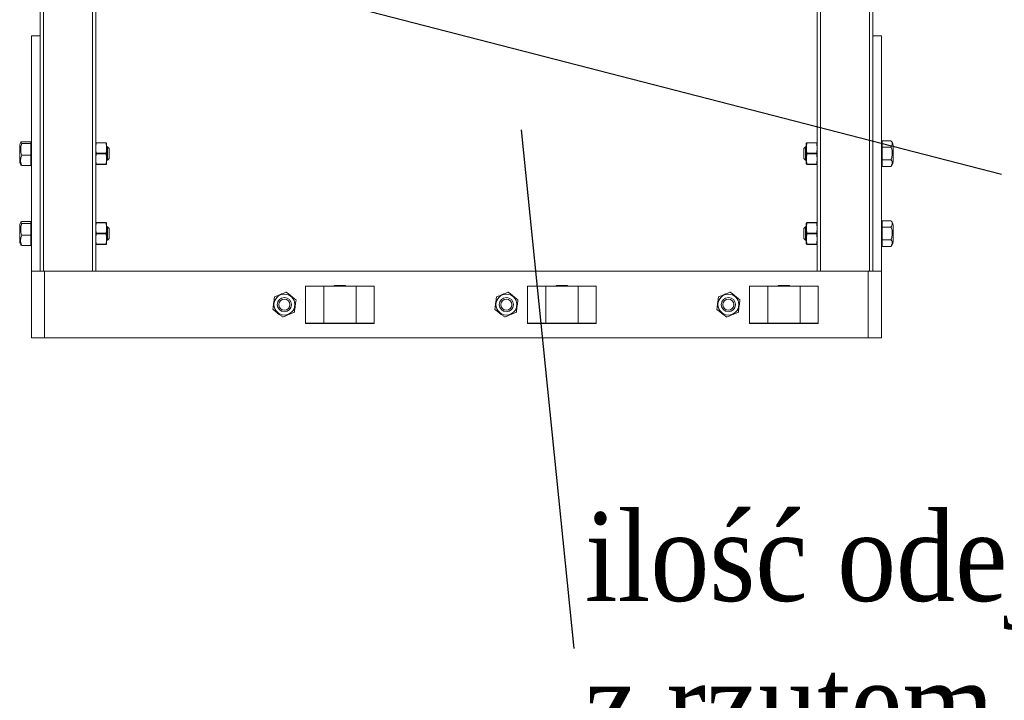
# Model space of a CAD drawing. Header units: millimetres. Extents: x -848 to 77789, y -17557 to 12238.
# Tile 8 of 79: x 70679 to 72896, y -14609 to -13077. Entities that reach past the tile are written whole.
import ezdxf
from ezdxf import colors
from ezdxf.entities.mleader import LeaderData, LeaderLine
from ezdxf.math import Vec2, Vec3

# ---------------------------------------------------------------- set-up
doc = ezdxf.new("R2010")
doc.units = ezdxf.units.MM
doc.layers.add('RR_IWK_opisy_piony', color=7, linetype='Continuous', lineweight=13)
doc.styles.add('Garamond', font='GARA.TTF')

# ---------------------------------------------------------------- blocks, each defined once
blk = doc.blocks.new('_None')

msp = doc.modelspace()

# ---------------------------------------------------------------- linework, layer by layer
at = {"color": 7, "linetype": 'Continuous', "lineweight": 0}
for p, q in [((70725, -13643.5), (70725, -12783.5)), ((70850, -13643.5), (70850, -12783.5)), ((72475, -13643.5), (72475, -12783.5)), ((72600, -13643.5), (72600, -12783.5)), ((70705, -13793.5), (70705, -13113.5)), ((70705, -13113.5), (70725, -13113.5)), ((72600, -13113.5), (72620, -13113.5)), ((72620, -13793.5), (72620, -13113.5)), ((72621.5, -13407.4), (72621.5, -13349.6)), ((72621.5, -13349.6), (72641.2, -13349.6)), ((70678.8, -13397.4), (70678.8, -13359.6)), ((70703.5, -13351.8), (70683.8, -13351.8)), ((70703.5, -13355.6), (70683.8, -13355.6)), ((70703.5, -13351.8), (70703.5, -13405.2)), ((70705, -13358.5), (70703.5, -13358.5)), ((70850.3, -13354), (70850, -13355)), ((70851.2, -13354), (70873.3, -13354)), ((70873.3, -13354.5), (70851.2, -13354.5)), ((70874.5, -13355), (70874.2, -13354)), ((70874.5, -13355), (70874.5, -13402)), ((70876.5, -13363.5), (70874.5, -13363.5)), ((70880, -13367), (70876.5, -13363.5)), ((70876.5, -13393.5), (70876.5, -13363.5)), ((70880, -13367), (70880, -13390)), ((72448.5, -13363.5), (72445, -13367)), ((72445, -13390), (72445, -13367)), ((72450.5, -13363.5), (72448.5, -13363.5)), ((72448.5, -13363.5), (72448.5, -13393.5)), ((72450.8, -13354), (72450.5, -13355)), ((72450.5, -13355), (72450.5, -13402)), ((72451.7, -13354), (72473.8, -13354)), ((72473.8, -13354.5), (72451.7, -13354.5)), ((72475, -13355), (72474.7, -13354)), ((72621.5, -13358.5), (72620, -13358.5)), ((72621.5, -13364.1), (72641.2, -13364.1)), ((72646.2, -13359.6), (72646.2, -13397.4)), ((70703.5, -13382.2), (70683.8, -13382.2)), ((70851.2, -13378), (70873.3, -13378)), ((70873.3, -13379), (70851.2, -13379)), ((70874.5, -13393.5), (70876.5, -13393.5)), ((70876.5, -13393.5), (70880, -13390)), ((72445, -13390), (72448.5, -13393.5)), ((72448.5, -13393.5), (72450.5, -13393.5)), ((72451.7, -13378), (72473.8, -13378)), ((72473.8, -13379), (72451.7, -13379)), ((72621.5, -13392.9), (72641.2, -13392.9)), ((70703.5, -13405.2), (70683.8, -13405.2)), ((70703.5, -13398.5), (70705, -13398.5)), ((70850, -13402), (70850.3, -13403)), ((70851.2, -13402.5), (70873.3, -13402.5)), ((70873.3, -13403), (70851.2, -13403)), ((70874.2, -13403), (70874.5, -13402)), ((72450.5, -13402), (72450.8, -13403)), ((72451.7, -13402.5), (72473.8, -13402.5)), ((72473.8, -13403), (72451.7, -13403)), ((72474.7, -13403), (72475, -13402)), ((72620, -13398.5), (72621.5, -13398.5)), ((72621.5, -13407.4), (72641.2, -13407.4)), ((70678.8, -13577.4), (70678.8, -13539.6)), ((70703.5, -13531.8), (70683.8, -13531.8)), ((70703.5, -13535.6), (70683.8, -13535.6)), ((70703.5, -13531.8), (70703.5, -13585.2)), ((70705, -13538.5), (70703.5, -13538.5)), ((70850.3, -13534), (70850, -13535)), ((70851.2, -13534), (70873.3, -13534)), ((70873.3, -13534.5), (70851.2, -13534.5)), ((70874.5, -13535), (70874.2, -13534)), ((70874.5, -13535), (70874.5, -13582)), ((70876.5, -13543.5), (70874.5, -13543.5)), ((70880, -13547), (70876.5, -13543.5)), ((70876.5, -13573.5), (70876.5, -13543.5)), ((70880, -13547), (70880, -13570)), ((72448.5, -13543.5), (72445, -13547)), ((72445, -13570), (72445, -13547)), ((72450.5, -13543.5), (72448.5, -13543.5)), ((72448.5, -13543.5), (72448.5, -13573.5)), ((72450.8, -13534), (72450.5, -13535)), ((72450.5, -13535), (72450.5, -13582)), ((72451.7, -13534), (72473.8, -13534)), ((72473.8, -13534.5), (72451.7, -13534.5)), ((72475, -13535), (72474.7, -13534)), ((72621.5, -13538.5), (72620, -13538.5)), ((72621.5, -13587.4), (72621.5, -13529.6)), ((72621.5, -13529.6), (72641.2, -13529.6)), ((72621.5, -13544.1), (72641.2, -13544.1)), ((72646.2, -13539.6), (72646.2, -13577.4)), ((70703.5, -13562.2), (70683.8, -13562.2)), ((70851.2, -13558), (70873.3, -13558)), ((70873.3, -13559), (70851.2, -13559)), ((70876.5, -13573.5), (70880, -13570)), ((72445, -13570), (72448.5, -13573.5)), ((72451.7, -13558), (72473.8, -13558)), ((72473.8, -13559), (72451.7, -13559)), ((70703.5, -13585.2), (70683.8, -13585.2)), ((70703.5, -13578.5), (70705, -13578.5)), ((70850, -13582), (70850.3, -13583)), ((70851.2, -13582.5), (70873.3, -13582.5)), ((70873.3, -13583), (70851.2, -13583)), ((70874.2, -13583), (70874.5, -13582)), ((70874.5, -13573.5), (70876.5, -13573.5)), ((72448.5, -13573.5), (72450.5, -13573.5)), ((72450.5, -13582), (72450.8, -13583)), ((72451.7, -13582.5), (72473.8, -13582.5)), ((72473.8, -13583), (72451.7, -13583)), ((72474.7, -13583), (72475, -13582)), ((72620, -13578.5), (72621.5, -13578.5)), ((72621.5, -13572.9), (72641.2, -13572.9)), ((72621.5, -13587.4), (72641.2, -13587.4)), ((70705, -13643.5), (72620, -13643.5)), ((70735, -13793.5), (70735, -13643.5)), ((72590, -13793.5), (72590, -13643.5)), ((71322.5, -13677.2), (71322.5, -13760.2)), ((71323, -13676.7), (71477, -13676.7)), ((71436.5, -13677.2), (71363.5, -13677.2)), ((71363.5, -13760.2), (71363.5, -13677.2)), ((71387.2, -13675.7), (71387.2, -13676.7)), ((71387.2, -13675.7), (71412.8, -13675.7)), ((71390.1, -13675.7), (71390.1, -13676.7)), ((71409.9, -13675.7), (71409.9, -13676.7)), ((71412.8, -13675.7), (71412.8, -13676.7)), ((71436.5, -13760.2), (71436.5, -13677.2)), ((71477.5, -13760.2), (71477.5, -13677.2)), ((71822.5, -13677.2), (71822.5, -13760.2)), ((71823, -13676.7), (71977, -13676.7)), ((71936.5, -13677.2), (71863.5, -13677.2)), ((71863.5, -13760.2), (71863.5, -13677.2)), ((71887.2, -13675.7), (71887.2, -13676.7)), ((71887.2, -13675.7), (71912.8, -13675.7)), ((71890.1, -13675.7), (71890.1, -13676.7)), ((71909.9, -13675.7), (71909.9, -13676.7)), ((71912.8, -13675.7), (71912.8, -13676.7)), ((71936.5, -13760.2), (71936.5, -13677.2)), ((71977.5, -13760.2), (71977.5, -13677.2)), ((72322.5, -13677.2), (72322.5, -13760.2)), ((72323, -13676.7), (72477, -13676.7)), ((72363.5, -13760.2), (72363.5, -13677.2)), ((72436.5, -13677.2), (72363.5, -13677.2)), ((72387.2, -13675.7), (72387.2, -13676.7)), ((72387.2, -13675.7), (72412.8, -13675.7)), ((72390.1, -13675.7), (72390.1, -13676.7)), ((72409.9, -13675.7), (72409.9, -13676.7)), ((72412.8, -13675.7), (72412.8, -13676.7)), ((72436.5, -13760.2), (72436.5, -13677.2)), ((72477.5, -13760.2), (72477.5, -13677.2)), ((71477, -13760.7), (71323, -13760.7)), ((71363.5, -13760.2), (71436.5, -13760.2)), ((71393.6, -13761.2), (71393.6, -13760.7)), ((71396.5, -13761.2), (71396.5, -13760.7)), ((71399.5, -13761.2), (71399.5, -13760.7)), ((71399.5, -13761.2), (71400.5, -13761.2)), ((71400.5, -13761.2), (71400.5, -13760.7)), ((71405.7, -13761.2), (71405.7, -13760.7)), ((71405.9, -13761.2), (71406.2, -13761.2)), ((71406.4, -13761.2), (71406.4, -13760.7)), ((71977, -13760.7), (71823, -13760.7)), ((71863.5, -13760.2), (71936.5, -13760.2)), ((71893.6, -13761.2), (71893.6, -13760.7)), ((71896.5, -13761.2), (71896.5, -13760.7)), ((71899.5, -13761.2), (71899.5, -13760.7)), ((71899.5, -13761.2), (71900.5, -13761.2)), ((71900.5, -13761.2), (71900.5, -13760.7)), ((71905.7, -13761.2), (71905.7, -13760.7)), ((71905.9, -13761.2), (71906.2, -13761.2)), ((71906.4, -13761.2), (71906.4, -13760.7)), ((72477, -13760.7), (72323, -13760.7)), ((72363.5, -13760.2), (72436.5, -13760.2)), ((72393.6, -13761.2), (72393.6, -13760.7)), ((72396.5, -13761.2), (72396.5, -13760.7)), ((72399.5, -13761.2), (72399.5, -13760.7)), ((72399.5, -13761.2), (72400.5, -13761.2)), ((72400.5, -13761.2), (72400.5, -13760.7)), ((72405.7, -13761.2), (72405.7, -13760.7)), ((72405.9, -13761.2), (72406.2, -13761.2)), ((72406.4, -13761.2), (72406.4, -13760.7)), ((72620, -13793.5), (70705, -13793.5))]:
    msp.add_line(p, q, dxfattribs=at)
at = {"color": 8, "linetype": 'Continuous', "lineweight": 0}
for p, q in [((70732.5, -13643.5), (70732.5, -12783.5)), ((70842.5, -13643.5), (70842.5, -12783.5)), ((72482.5, -13643.5), (72482.5, -12783.5)), ((72592.5, -13643.5), (72592.5, -12783.5)), ((71363.5, -13677.2), (71322.5, -13677.2)), ((71477.5, -13677.2), (71436.5, -13677.2)), ((71863.5, -13677.2), (71822.5, -13677.2)), ((71977.5, -13677.2), (71936.5, -13677.2)), ((72363.5, -13677.2), (72322.5, -13677.2)), ((72477.5, -13677.2), (72436.5, -13677.2)), ((71322.5, -13760.2), (71363.5, -13760.2)), ((71403.2, -13761.2), (71403.2, -13760.7)), ((71436.5, -13760.2), (71477.5, -13760.2)), ((71822.5, -13760.2), (71863.5, -13760.2)), ((71903.2, -13761.2), (71903.2, -13760.7)), ((71936.5, -13760.2), (71977.5, -13760.2)), ((72322.5, -13760.2), (72363.5, -13760.2)), ((72403.2, -13761.2), (72403.2, -13760.7)), ((72436.5, -13760.2), (72477.5, -13760.2))]:
    msp.add_line(p, q, dxfattribs=at)
at = {"color": 7, "linetype": 'Continuous', "lineweight": 0}
for centre, radius in [((71275, -13718.5), 23.5), ((71275, -13718.5), 16), ((71775, -13718.5), 23.5), ((71775, -13718.5), 16), ((72275, -13718.5), 23.5), ((72275, -13718.5), 16), ((71275, -13718.5), 12.5), ((71775, -13718.5), 12.5), ((72275, -13718.5), 12.5)]:
    msp.add_circle(centre, radius, dxfattribs=at)
for centre, radius, start, end in [((72625.9, -13363.5), 20.7, 10.8829, 42.2715), ((70699.1, -13363.5), 20.7, 150.0261, 169.1171), ((70699.1, -13393.4), 20.7, 190.8829, 209.9852), ((72625.9, -13393.4), 20.7, 317.8035, 349.1171), ((70699.1, -13543.5), 20.7, 150.0261, 169.1171), ((72625.9, -13543.5), 20.7, 10.8829, 42.2715), ((70699.1, -13573.5), 20.7, 190.8829, 209.9852), ((72625.9, -13573.5), 20.7, 317.8035, 349.1171), ((71323, -13677.2), 0.5, 90, 180), ((71477, -13677.2), 0.5, 0, 90), ((71823, -13677.2), 0.5, 90, 180), ((71977, -13677.2), 0.5, 0, 90), ((72323, -13677.2), 0.5, 90, 180), ((72477, -13677.2), 0.5, 0, 90), ((71323, -13760.2), 0.5, 180, 270), ((71477, -13760.2), 0.5, 270, 0), ((71823, -13760.2), 0.5, 180, 270), ((71977, -13760.2), 0.5, 270, 0), ((72323, -13760.2), 0.5, 180, 270), ((72477, -13760.2), 0.5, 270, 0)]:
    msp.add_arc(centre, radius, start, end, dxfattribs=at)
for points, knots in [([(72641.2, -13364.1), (72642.3, -13362.4), (72644.7, -13358.5), (72644.1, -13353.4), (72641.8, -13350.4), (72641.2, -13349.6)], [0, 0, 0, 0, 0.34751, 0.838034, 1, 1, 1, 1]), ([(70683.8, -13351.8), (70682.7, -13352.2), (70680.3, -13353.3), (70680.9, -13354.6), (70683.2, -13355.4), (70683.8, -13355.6)], [0, 0, 0, 0, 0.34751, 0.838034, 1, 1, 1, 1]), ([(70683.8, -13355.6), (70683.1, -13357.2), (70681.4, -13361.5), (70680.6, -13370.2), (70681.6, -13377.7), (70683.6, -13381.9), (70683.8, -13382.2)], [0, 0, 0, 0, 0.188202, 0.500858, 0.959634, 1, 1, 1, 1]), ([(70851.2, -13354.5), (70850.7, -13358.4), (70849.8, -13366.2), (70850.7, -13374), (70851.2, -13378)], [0, 0, 0, 0, 0.4955279, 1, 1, 1, 1]), ([(70851.2, -13354.5), (70851.2, -13354.4), (70851.2, -13354.2), (70851.2, -13354), (70851.2, -13354), (70851.2, -13354), (70851.2, -13354)], [0, 0, 0, 0, 0.3124827, 0.6262027, 0.9373801, 1, 1, 1, 1]), ([(70873.3, -13354), (70873.3, -13354), (70873.3, -13354), (70873.3, -13354.2), (70873.3, -13354.4), (70873.3, -13354.5), (70873.3, -13354.5)], [0, 0, 0, 0, 0.312628, 0.626346, 0.937524, 1, 1, 1, 1]), ([(70873.3, -13378), (70873.8, -13374.1), (70874.7, -13366.3), (70873.8, -13358.4), (70873.3, -13354.5)], [0, 0, 0, 0, 0.495528, 1, 1, 1, 1]), ([(72451.7, -13354.5), (72451.2, -13358.4), (72450.3, -13366.2), (72451.2, -13374), (72451.7, -13378)], [0, 0, 0, 0, 0.4955279, 1, 1, 1, 1]), ([(72451.7, -13354.5), (72451.7, -13354.4), (72451.7, -13354.2), (72451.7, -13354), (72451.7, -13354), (72451.7, -13354), (72451.7, -13354)], [0, 0, 0, 0, 0.312483, 0.626203, 0.93738, 1, 1, 1, 1]), ([(72473.8, -13354), (72473.8, -13354), (72473.8, -13354), (72473.8, -13354.2), (72473.8, -13354.4), (72473.8, -13354.5), (72473.8, -13354.5)], [0, 0, 0, 0, 0.312628, 0.626346, 0.937524, 1, 1, 1, 1]), ([(72473.8, -13378), (72474.3, -13374.1), (72475.2, -13366.3), (72474.3, -13358.4), (72473.8, -13354.5)], [0, 0, 0, 0, 0.495528, 1, 1, 1, 1]), ([(72641.2, -13392.9), (72641.9, -13391.2), (72643.6, -13386.6), (72644.4, -13377.1), (72643.4, -13368.9), (72641.4, -13364.4), (72641.2, -13364.1)], [0, 0, 0, 0, 0.188202, 0.500858, 0.959634, 1, 1, 1, 1]), ([(70683.8, -13382.2), (70682.7, -13384.8), (70680.3, -13391.1), (70680.9, -13399.2), (70683.2, -13404), (70683.8, -13405.2)], [0, 0, 0, 0, 0.34751, 0.838034, 1, 1, 1, 1]), ([(70851.2, -13379), (70850.7, -13382.9), (70849.8, -13390.7), (70850.7, -13398.5), (70851.2, -13402.5)], [0, 0, 0, 0, 0.495528, 1, 1, 1, 1]), ([(70851.2, -13379), (70851.2, -13378.9), (70851.2, -13378.7), (70851.2, -13378.4), (70851.2, -13378.1), (70851.2, -13378), (70851.2, -13378)], [0, 0, 0, 0, 0.312482, 0.626202, 0.937379, 1, 1, 1, 1]), ([(70873.3, -13378), (70873.3, -13378.1), (70873.3, -13378.3), (70873.3, -13378.6), (70873.3, -13378.9), (70873.3, -13379), (70873.3, -13379)], [0, 0, 0, 0, 0.312482, 0.626202, 0.9373793, 1, 1, 1, 1]), ([(70873.3, -13402.5), (70873.8, -13398.6), (70874.7, -13390.8), (70873.8, -13382.9), (70873.3, -13379)], [0, 0, 0, 0, 0.4955279, 1, 1, 1, 1]), ([(72451.7, -13379), (72451.2, -13382.9), (72450.3, -13390.7), (72451.2, -13398.5), (72451.7, -13402.5)], [0, 0, 0, 0, 0.495528, 1, 1, 1, 1]), ([(72451.7, -13379), (72451.7, -13378.9), (72451.7, -13378.7), (72451.7, -13378.4), (72451.7, -13378.1), (72451.7, -13378), (72451.7, -13378)], [0, 0, 0, 0, 0.312482, 0.626202, 0.937379, 1, 1, 1, 1]), ([(72473.8, -13378), (72473.8, -13378.1), (72473.8, -13378.3), (72473.8, -13378.6), (72473.8, -13378.9), (72473.8, -13379), (72473.8, -13379)], [0, 0, 0, 0, 0.312482, 0.626202, 0.937379, 1, 1, 1, 1]), ([(72473.8, -13402.5), (72474.3, -13398.6), (72475.2, -13390.8), (72474.3, -13382.9), (72473.8, -13379)], [0, 0, 0, 0, 0.4955279, 1, 1, 1, 1]), ([(72641.2, -13407.4), (72642.3, -13405.7), (72644.7, -13401.8), (72644.1, -13396.7), (72641.8, -13393.7), (72641.2, -13392.9)], [0, 0, 0, 0, 0.34751, 0.838034, 1, 1, 1, 1]), ([(70683.8, -13405.2), (70682.4, -13404.7), (70680.9, -13404.2), (70681.3, -13403.8), (70681.3, -13403.7)], [0, 0, 0, 0, 0.89112, 1, 1, 1, 1]), ([(70851.2, -13403), (70851.2, -13403), (70851.2, -13403), (70851.2, -13402.8), (70851.2, -13402.6), (70851.2, -13402.5), (70851.2, -13402.5)], [0, 0, 0, 0, 0.3126278, 0.626346, 0.9375236, 1, 1, 1, 1]), ([(70873.3, -13402.5), (70873.3, -13402.6), (70873.3, -13402.8), (70873.3, -13402.9), (70873.3, -13403), (70873.3, -13403), (70873.3, -13403)], [0, 0, 0, 0, 0.312483, 0.626203, 0.93738, 1, 1, 1, 1]), ([(72451.7, -13403), (72451.7, -13403), (72451.7, -13403), (72451.7, -13402.8), (72451.7, -13402.6), (72451.7, -13402.5), (72451.7, -13402.5)], [0, 0, 0, 0, 0.3126278, 0.626346, 0.9375236, 1, 1, 1, 1]), ([(72473.8, -13402.5), (72473.8, -13402.6), (72473.8, -13402.8), (72473.8, -13402.9), (72473.8, -13403), (72473.8, -13403), (72473.8, -13403)], [0, 0, 0, 0, 0.312483, 0.626203, 0.93738, 1, 1, 1, 1]), ([(70683.8, -13531.8), (70682.7, -13532.2), (70680.3, -13533.3), (70680.9, -13534.6), (70683.2, -13535.4), (70683.8, -13535.6)], [0, 0, 0, 0, 0.34751, 0.838034, 1, 1, 1, 1]), ([(70683.8, -13535.6), (70683.1, -13537.2), (70681.4, -13541.5), (70680.6, -13550.2), (70681.6, -13557.7), (70683.6, -13561.9), (70683.8, -13562.2)], [0, 0, 0, 0, 0.188202, 0.500858, 0.959634, 1, 1, 1, 1]), ([(70851.2, -13534.5), (70850.7, -13538.4), (70849.8, -13546.2), (70850.7, -13554), (70851.2, -13558)], [0, 0, 0, 0, 0.4955279, 1, 1, 1, 1]), ([(70851.2, -13534.5), (70851.2, -13534.4), (70851.2, -13534.2), (70851.2, -13534), (70851.2, -13534), (70851.2, -13534), (70851.2, -13534)], [0, 0, 0, 0, 0.3124827, 0.6262027, 0.9373801, 1, 1, 1, 1]), ([(70873.3, -13534), (70873.3, -13534), (70873.3, -13534), (70873.3, -13534.2), (70873.3, -13534.4), (70873.3, -13534.5), (70873.3, -13534.5)], [0, 0, 0, 0, 0.312628, 0.626346, 0.937524, 1, 1, 1, 1]), ([(70873.3, -13558), (70873.8, -13554.1), (70874.7, -13546.3), (70873.8, -13538.4), (70873.3, -13534.5)], [0, 0, 0, 0, 0.495528, 1, 1, 1, 1]), ([(72451.7, -13534.5), (72451.2, -13538.4), (72450.3, -13546.2), (72451.2, -13554), (72451.7, -13558)], [0, 0, 0, 0, 0.4955279, 1, 1, 1, 1]), ([(72451.7, -13534.5), (72451.7, -13534.4), (72451.7, -13534.2), (72451.7, -13534), (72451.7, -13534), (72451.7, -13534), (72451.7, -13534)], [0, 0, 0, 0, 0.312483, 0.626203, 0.93738, 1, 1, 1, 1]), ([(72473.8, -13534), (72473.8, -13534), (72473.8, -13534), (72473.8, -13534.2), (72473.8, -13534.4), (72473.8, -13534.5), (72473.8, -13534.5)], [0, 0, 0, 0, 0.312628, 0.626346, 0.937524, 1, 1, 1, 1]), ([(72473.8, -13558), (72474.3, -13554.1), (72475.2, -13546.3), (72474.3, -13538.4), (72473.8, -13534.5)], [0, 0, 0, 0, 0.495528, 1, 1, 1, 1]), ([(72641.2, -13544.1), (72642.3, -13542.4), (72644.7, -13538.5), (72644.1, -13533.4), (72641.8, -13530.4), (72641.2, -13529.6)], [0, 0, 0, 0, 0.34751, 0.838034, 1, 1, 1, 1]), ([(72641.2, -13572.9), (72641.9, -13571.2), (72643.6, -13566.6), (72644.4, -13557.1), (72643.4, -13548.9), (72641.4, -13544.4), (72641.2, -13544.1)], [0, 0, 0, 0, 0.188202, 0.500858, 0.959634, 1, 1, 1, 1]), ([(70683.8, -13562.2), (70682.7, -13564.8), (70680.3, -13571.1), (70680.9, -13579.2), (70683.2, -13584), (70683.8, -13585.2)], [0, 0, 0, 0, 0.34751, 0.838034, 1, 1, 1, 1]), ([(70851.2, -13559), (70850.7, -13562.9), (70849.8, -13570.7), (70850.7, -13578.5), (70851.2, -13582.5)], [0, 0, 0, 0, 0.495528, 1, 1, 1, 1]), ([(70851.2, -13559), (70851.2, -13558.9), (70851.2, -13558.7), (70851.2, -13558.4), (70851.2, -13558.1), (70851.2, -13558), (70851.2, -13558)], [0, 0, 0, 0, 0.312482, 0.626202, 0.937379, 1, 1, 1, 1]), ([(70873.3, -13558), (70873.3, -13558.1), (70873.3, -13558.3), (70873.3, -13558.6), (70873.3, -13558.9), (70873.3, -13559), (70873.3, -13559)], [0, 0, 0, 0, 0.312482, 0.626202, 0.9373793, 1, 1, 1, 1]), ([(70873.3, -13582.5), (70873.8, -13578.6), (70874.7, -13570.8), (70873.8, -13562.9), (70873.3, -13559)], [0, 0, 0, 0, 0.4955279, 1, 1, 1, 1]), ([(72451.7, -13559), (72451.2, -13562.9), (72450.3, -13570.7), (72451.2, -13578.5), (72451.7, -13582.5)], [0, 0, 0, 0, 0.495528, 1, 1, 1, 1]), ([(72451.7, -13559), (72451.7, -13558.9), (72451.7, -13558.7), (72451.7, -13558.4), (72451.7, -13558.1), (72451.7, -13558), (72451.7, -13558)], [0, 0, 0, 0, 0.312482, 0.626202, 0.937379, 1, 1, 1, 1]), ([(72473.8, -13558), (72473.8, -13558.1), (72473.8, -13558.3), (72473.8, -13558.6), (72473.8, -13558.9), (72473.8, -13559), (72473.8, -13559)], [0, 0, 0, 0, 0.312482, 0.626202, 0.937379, 1, 1, 1, 1]), ([(72473.8, -13582.5), (72474.3, -13578.6), (72475.2, -13570.8), (72474.3, -13562.9), (72473.8, -13559)], [0, 0, 0, 0, 0.4955279, 1, 1, 1, 1]), ([(70683.8, -13585.2), (70682.4, -13584.7), (70680.9, -13584.3), (70681.3, -13583.8), (70681.3, -13583.7)], [0, 0, 0, 0, 0.89112, 1, 1, 1, 1]), ([(70851.2, -13583), (70851.2, -13583), (70851.2, -13583), (70851.2, -13582.8), (70851.2, -13582.6), (70851.2, -13582.5), (70851.2, -13582.5)], [0, 0, 0, 0, 0.3126278, 0.626346, 0.9375236, 1, 1, 1, 1]), ([(70873.3, -13582.5), (70873.3, -13582.6), (70873.3, -13582.8), (70873.3, -13582.9), (70873.3, -13583), (70873.3, -13583), (70873.3, -13583)], [0, 0, 0, 0, 0.312483, 0.626203, 0.93738, 1, 1, 1, 1]), ([(72451.7, -13583), (72451.7, -13583), (72451.7, -13583), (72451.7, -13582.8), (72451.7, -13582.6), (72451.7, -13582.5), (72451.7, -13582.5)], [0, 0, 0, 0, 0.3126278, 0.626346, 0.9375236, 1, 1, 1, 1]), ([(72473.8, -13582.5), (72473.8, -13582.6), (72473.8, -13582.8), (72473.8, -13582.9), (72473.8, -13583), (72473.8, -13583), (72473.8, -13583)], [0, 0, 0, 0, 0.312483, 0.626203, 0.93738, 1, 1, 1, 1]), ([(72641.2, -13587.4), (72642.3, -13585.7), (72644.7, -13581.8), (72644.1, -13576.7), (72641.8, -13573.7), (72641.2, -13572.9)], [0, 0, 0, 0, 0.34751, 0.838034, 1, 1, 1, 1]), ([(71363.5, -13677.2), (71363.5, -13677.2), (71363.5, -13677.1), (71363.5, -13676.9), (71363.6, -13676.8), (71363.6, -13676.8), (71363.6, -13676.7), (71363.6, -13676.7), (71363.6, -13676.7)], [0, 0, 0, 0, 0.20667, 0.413245, 0.622528, 0.837768, 0.981681, 1, 1, 1, 1]), ([(71436.5, -13677.2), (71436.5, -13677.2), (71436.5, -13677.1), (71436.5, -13676.9), (71436.4, -13676.8), (71436.4, -13676.8), (71436.4, -13676.7), (71436.4, -13676.7), (71436.4, -13676.7)], [0, 0, 0, 0, 0.20667, 0.413245, 0.622528, 0.837768, 0.981681, 1, 1, 1, 1]), ([(71863.5, -13677.2), (71863.5, -13677.2), (71863.5, -13677.1), (71863.5, -13676.9), (71863.6, -13676.8), (71863.6, -13676.8), (71863.6, -13676.7), (71863.6, -13676.7), (71863.6, -13676.7)], [0, 0, 0, 0, 0.20667, 0.413245, 0.622528, 0.837768, 0.981681, 1, 1, 1, 1]), ([(71936.5, -13677.2), (71936.5, -13677.2), (71936.5, -13677.1), (71936.5, -13676.9), (71936.4, -13676.8), (71936.4, -13676.8), (71936.4, -13676.7), (71936.4, -13676.7), (71936.4, -13676.7)], [0, 0, 0, 0, 0.20667, 0.413245, 0.622528, 0.837768, 0.981681, 1, 1, 1, 1]), ([(72363.5, -13677.2), (72363.5, -13677.2), (72363.5, -13677.1), (72363.5, -13676.9), (72363.6, -13676.8), (72363.6, -13676.8), (72363.6, -13676.7), (72363.6, -13676.7), (72363.6, -13676.7)], [0, 0, 0, 0, 0.20667, 0.413245, 0.622528, 0.837768, 0.981681, 1, 1, 1, 1]), ([(72436.5, -13677.2), (72436.5, -13677.2), (72436.5, -13677.1), (72436.5, -13676.9), (72436.4, -13676.8), (72436.4, -13676.8), (72436.4, -13676.7), (72436.4, -13676.7), (72436.4, -13676.7)], [0, 0, 0, 0, 0.20667, 0.413245, 0.622528, 0.837768, 0.981681, 1, 1, 1, 1]), ([(71248.9, -13728.7), (71249.5, -13724.3), (71250.7, -13715.3), (71251.9, -13706.3), (71252.5, -13701.8)], [0, 0, 0, 0, 0.4955279, 1, 1, 1, 1]), ([(71253.1, -13701), (71253, -13701.1), (71252.8, -13701.2), (71252.6, -13701.4), (71252.5, -13701.7), (71252.5, -13701.8), (71252.5, -13701.8)], [0, 0, 0, 0, 0.312482, 0.626202, 0.937379, 1, 1, 1, 1]), ([(71253.1, -13701), (71257.3, -13699.3), (71265.6, -13695.9), (71274, -13692.4), (71278.2, -13690.7)], [0, 0, 0, 0, 0.495528, 1, 1, 1, 1]), ([(71279.2, -13690.8), (71279.1, -13690.7), (71278.9, -13690.6), (71278.6, -13690.6), (71278.3, -13690.6), (71278.2, -13690.7), (71278.2, -13690.7)], [0, 0, 0, 0, 0.312628, 0.626346, 0.937524, 1, 1, 1, 1]), ([(71279.2, -13690.8), (71285.5, -13695.6), (71292.7, -13701.2), (71299.8, -13706.7), (71300.7, -13707.3)], [0, 0, 0, 0, 0.873557, 1, 1, 1, 1]), ([(71748.9, -13728.7), (71749.5, -13724.3), (71750.7, -13715.3), (71751.9, -13706.3), (71752.5, -13701.8)], [0, 0, 0, 0, 0.4955279, 1, 1, 1, 1]), ([(71753.1, -13701), (71753, -13701.1), (71752.8, -13701.2), (71752.6, -13701.4), (71752.5, -13701.7), (71752.5, -13701.8), (71752.5, -13701.8)], [0, 0, 0, 0, 0.312482, 0.626202, 0.937379, 1, 1, 1, 1]), ([(71753.1, -13701), (71757.3, -13699.3), (71765.6, -13695.9), (71774, -13692.4), (71778.2, -13690.7)], [0, 0, 0, 0, 0.495528, 1, 1, 1, 1]), ([(71779.2, -13690.8), (71779.1, -13690.7), (71778.9, -13690.6), (71778.6, -13690.6), (71778.3, -13690.6), (71778.2, -13690.7), (71778.2, -13690.7)], [0, 0, 0, 0, 0.312628, 0.626346, 0.937524, 1, 1, 1, 1]), ([(71779.2, -13690.8), (71785.5, -13695.6), (71792.7, -13701.2), (71799.8, -13706.7), (71800.7, -13707.3)], [0, 0, 0, 0, 0.873557, 1, 1, 1, 1]), ([(72248.9, -13728.7), (72249.5, -13724.3), (72250.7, -13715.3), (72251.9, -13706.3), (72252.5, -13701.8)], [0, 0, 0, 0, 0.4955279, 1, 1, 1, 1]), ([(72253.1, -13701), (72253, -13701.1), (72252.8, -13701.2), (72252.6, -13701.4), (72252.5, -13701.7), (72252.5, -13701.8), (72252.5, -13701.8)], [0, 0, 0, 0, 0.312482, 0.626202, 0.937379, 1, 1, 1, 1]), ([(72253.1, -13701), (72257.3, -13699.3), (72265.6, -13695.9), (72274, -13692.4), (72278.2, -13690.7)], [0, 0, 0, 0, 0.495528, 1, 1, 1, 1]), ([(72279.2, -13690.8), (72279.1, -13690.7), (72278.9, -13690.6), (72278.6, -13690.6), (72278.3, -13690.6), (72278.2, -13690.7), (72278.2, -13690.7)], [0, 0, 0, 0, 0.312628, 0.626346, 0.937524, 1, 1, 1, 1]), ([(72279.2, -13690.8), (72285.5, -13695.6), (72292.7, -13701.2), (72299.8, -13706.7), (72300.7, -13707.3)], [0, 0, 0, 0, 0.873557, 1, 1, 1, 1]), ([(71301.1, -13708.3), (71300.5, -13712.7), (71299.3, -13721.7), (71298.1, -13730.6), (71297.5, -13735.2)], [0, 0, 0, 0, 0.495528, 1, 1, 1, 1]), ([(71301.1, -13708.3), (71301.1, -13708.2), (71301.1, -13707.9), (71301, -13707.6), (71300.8, -13707.4), (71300.7, -13707.4), (71300.7, -13707.3)], [0, 0, 0, 0, 0.3124827, 0.6262027, 0.9373801, 1, 1, 1, 1]), ([(71801.1, -13708.3), (71800.5, -13712.7), (71799.3, -13721.7), (71798.1, -13730.6), (71797.5, -13735.2)], [0, 0, 0, 0, 0.495528, 1, 1, 1, 1]), ([(71801.1, -13708.3), (71801.1, -13708.2), (71801.1, -13707.9), (71801, -13707.6), (71800.8, -13707.4), (71800.7, -13707.4), (71800.7, -13707.3)], [0, 0, 0, 0, 0.312483, 0.626203, 0.93738, 1, 1, 1, 1]), ([(72301.1, -13708.3), (72300.5, -13712.7), (72299.3, -13721.7), (72298.1, -13730.6), (72297.5, -13735.2)], [0, 0, 0, 0, 0.495528, 1, 1, 1, 1]), ([(72301.1, -13708.3), (72301.1, -13708.2), (72301.1, -13707.9), (72301, -13707.6), (72300.8, -13707.4), (72300.7, -13707.4), (72300.7, -13707.3)], [0, 0, 0, 0, 0.312483, 0.626203, 0.93738, 1, 1, 1, 1]), ([(71248.9, -13728.7), (71248.9, -13728.8), (71248.9, -13729), (71249, -13729.3), (71249.2, -13729.5), (71249.3, -13729.6), (71249.3, -13729.6)], [0, 0, 0, 0, 0.312483, 0.626203, 0.93738, 1, 1, 1, 1]), ([(71270.8, -13746.2), (71269.9, -13745.5), (71262.8, -13740), (71255.6, -13734.5), (71249.3, -13729.6)], [0, 0, 0, 0, 0.126443, 1, 1, 1, 1]), ([(71270.8, -13746.2), (71270.9, -13746.2), (71271.1, -13746.4), (71271.4, -13746.4), (71271.7, -13746.4), (71271.8, -13746.3), (71271.8, -13746.3)], [0, 0, 0, 0, 0.3126278, 0.626346, 0.9375236, 1, 1, 1, 1]), ([(71296.9, -13736), (71292.7, -13737.7), (71284.4, -13741.1), (71276, -13744.6), (71271.8, -13746.3)], [0, 0, 0, 0, 0.495528, 1, 1, 1, 1]), ([(71296.9, -13736), (71297, -13735.9), (71297.2, -13735.8), (71297.4, -13735.5), (71297.5, -13735.3), (71297.5, -13735.2), (71297.5, -13735.2)], [0, 0, 0, 0, 0.312482, 0.626202, 0.9373793, 1, 1, 1, 1]), ([(71748.9, -13728.7), (71748.9, -13728.8), (71748.9, -13729), (71749, -13729.3), (71749.2, -13729.5), (71749.3, -13729.6), (71749.3, -13729.6)], [0, 0, 0, 0, 0.3124827, 0.6262027, 0.9373801, 1, 1, 1, 1]), ([(71770.8, -13746.2), (71769.9, -13745.5), (71762.8, -13740), (71755.6, -13734.5), (71749.3, -13729.6)], [0, 0, 0, 0, 0.126443, 1, 1, 1, 1]), ([(71770.8, -13746.2), (71770.9, -13746.2), (71771.1, -13746.4), (71771.4, -13746.4), (71771.7, -13746.4), (71771.8, -13746.3), (71771.8, -13746.3)], [0, 0, 0, 0, 0.312628, 0.626346, 0.937524, 1, 1, 1, 1]), ([(71796.9, -13736), (71792.7, -13737.7), (71784.4, -13741.1), (71776, -13744.6), (71771.8, -13746.3)], [0, 0, 0, 0, 0.495528, 1, 1, 1, 1]), ([(71796.9, -13736), (71797, -13735.9), (71797.2, -13735.8), (71797.4, -13735.5), (71797.5, -13735.3), (71797.5, -13735.2), (71797.5, -13735.2)], [0, 0, 0, 0, 0.312482, 0.626202, 0.937379, 1, 1, 1, 1]), ([(72248.9, -13728.7), (72248.9, -13728.8), (72248.9, -13729), (72249, -13729.3), (72249.2, -13729.5), (72249.3, -13729.6), (72249.3, -13729.6)], [0, 0, 0, 0, 0.3124827, 0.6262027, 0.9373801, 1, 1, 1, 1]), ([(72270.8, -13746.2), (72269.9, -13745.5), (72262.8, -13740), (72255.6, -13734.5), (72249.3, -13729.6)], [0, 0, 0, 0, 0.126443, 1, 1, 1, 1]), ([(72270.8, -13746.2), (72270.9, -13746.2), (72271.1, -13746.4), (72271.4, -13746.4), (72271.7, -13746.4), (72271.8, -13746.3), (72271.8, -13746.3)], [0, 0, 0, 0, 0.312628, 0.626346, 0.937524, 1, 1, 1, 1]), ([(72296.9, -13736), (72292.7, -13737.7), (72284.4, -13741.1), (72276, -13744.6), (72271.8, -13746.3)], [0, 0, 0, 0, 0.495528, 1, 1, 1, 1]), ([(72296.9, -13736), (72297, -13735.9), (72297.2, -13735.8), (72297.4, -13735.5), (72297.5, -13735.3), (72297.5, -13735.2), (72297.5, -13735.2)], [0, 0, 0, 0, 0.312482, 0.626202, 0.937379, 1, 1, 1, 1]), ([(71363.6, -13760.7), (71363.6, -13760.7), (71363.6, -13760.7), (71363.6, -13760.7), (71363.6, -13760.7), (71363.5, -13760.5), (71363.5, -13760.4), (71363.5, -13760.3), (71363.5, -13760.2)], [0, 0, 0, 0, 0.018319, 0.162232, 0.377472, 0.586755, 0.79333, 1, 1, 1, 1]), ([(71405.7, -13761.2), (71405.9, -13761.2), (71406.3, -13761.2), (71406.4, -13761.2), (71406.4, -13761.2)], [0, 0, 0, 0, 0.559393, 1, 1, 1, 1]), ([(71436.4, -13760.7), (71436.4, -13760.7), (71436.4, -13760.7), (71436.4, -13760.7), (71436.4, -13760.7), (71436.5, -13760.5), (71436.5, -13760.4), (71436.5, -13760.3), (71436.5, -13760.2)], [0, 0, 0, 0, 0.018319, 0.162232, 0.377472, 0.586755, 0.79333, 1, 1, 1, 1]), ([(71863.6, -13760.7), (71863.6, -13760.7), (71863.6, -13760.7), (71863.6, -13760.7), (71863.6, -13760.7), (71863.5, -13760.5), (71863.5, -13760.4), (71863.5, -13760.3), (71863.5, -13760.2)], [0, 0, 0, 0, 0.018319, 0.162232, 0.377472, 0.586755, 0.79333, 1, 1, 1, 1]), ([(71905.7, -13761.2), (71905.9, -13761.2), (71906.3, -13761.2), (71906.4, -13761.2), (71906.4, -13761.2)], [0, 0, 0, 0, 0.559393, 1, 1, 1, 1]), ([(71936.4, -13760.7), (71936.4, -13760.7), (71936.4, -13760.7), (71936.4, -13760.7), (71936.4, -13760.7), (71936.5, -13760.5), (71936.5, -13760.4), (71936.5, -13760.3), (71936.5, -13760.2)], [0, 0, 0, 0, 0.018319, 0.162232, 0.377472, 0.586755, 0.79333, 1, 1, 1, 1]), ([(72363.6, -13760.7), (72363.6, -13760.7), (72363.6, -13760.7), (72363.6, -13760.7), (72363.6, -13760.7), (72363.5, -13760.5), (72363.5, -13760.4), (72363.5, -13760.3), (72363.5, -13760.2)], [0, 0, 0, 0, 0.018319, 0.162232, 0.377472, 0.586755, 0.79333, 1, 1, 1, 1]), ([(72405.7, -13761.2), (72405.9, -13761.2), (72406.3, -13761.2), (72406.4, -13761.2), (72406.4, -13761.2)], [0, 0, 0, 0, 0.559393, 1, 1, 1, 1]), ([(72436.4, -13760.7), (72436.4, -13760.7), (72436.4, -13760.7), (72436.4, -13760.7), (72436.4, -13760.7), (72436.5, -13760.5), (72436.5, -13760.4), (72436.5, -13760.3), (72436.5, -13760.2)], [0, 0, 0, 0, 0.018319, 0.162232, 0.377472, 0.586755, 0.79333, 1, 1, 1, 1])]:
    msp.add_open_spline(points, degree=3, knots=knots, dxfattribs=at)

# ---------------------------------------------------------------- next in the draw order: leaders
at = {"layer": 'RR_IWK_opisy_piony'}
ml = msp.add_multileader_mtext('Standard', dxfattribs=at)
ml.set_content('Zestawy ciepłomierzowe\\P- zawór kulowy DN15/DN20\\P- filtr siatkowy DN15/DN20\\P- ciepłomierz {\\A1;q{\\H0.7x;nom}=0,6 m{\\H0.7x;\\S3^ ;}/h DN15}\\P- zawór kulowy DN15/DN20\\P', color=256, style='Garamond')
ml.set_leader_properties()
ml.set_arrow_properties(name='NONE')
ml.build(insert=Vec2(0, 0))
ml.multileader.update_dxf_attribs({"text_left_attachment_type": 2, "text_right_attachment_type": 2, "dogleg_length": 0, "arrow_head_size": 0.18})
ctx = ml.context
ctx.base_point, ctx.char_height, ctx.arrow_head_size, ctx.landing_gap_size, ctx.plane_origin = Vec3(72890.1, -11459.8), 200, 0.18, 25, Vec3(97310, 87237.6)
ctx.left_attachment, ctx.right_attachment = 2, 2
notes = []
notes.append((ctx, [(1, (1, 1, 0), (72890.1, -11460), (1, 0), 0, [(0, [(72366.1, -12346), (71897.5, -12290.7), (71464.8, -12192.4)], 0, [])])]))
ctx.mtext.insert = Vec3(72915.1, -10630.6)
ctx.mtext.has_bg_fill, ctx.mtext.bg_color, ctx.mtext.bg_scale_factor, ctx.mtext.bg_transparency, ctx.mtext.use_window_bg_color = 1, -1027028792, 1, 0, 1
for ctx, leaders in notes:
    for number, flags, end, landing, length, lines in leaders:
        leader = LeaderData()
        leader.index, (leader.has_last_leader_line, leader.has_dogleg_vector, leader.attachment_direction) = number, flags
        leader.last_leader_point, leader.dogleg_vector, leader.dogleg_length = Vec3(end), Vec3(landing), length
        for number, points, colour, breaks in lines:
            line = LeaderLine()
            line.index, line.vertices, line.color, line.breaks = number, Vec3.list(points), colors.encode_raw_color(colour), breaks
            leader.lines.append(line)
        ctx.leaders.append(leader)

# ---------------------------------------------------------------- next in the draw order: leaders
ml = msp.add_multileader_mtext('Standard', dxfattribs=at)
ml.set_content('ilość odejść zgodnie\\Pz rzutem instalacji\\P', color=256, style='Garamond')
ml.set_leader_properties()
ml.set_arrow_properties(name='NONE')
ml.build(insert=Vec2(0, 0))
ml.multileader.update_dxf_attribs({"text_left_attachment_type": 2, "text_right_attachment_type": 2, "dogleg_length": 0, "arrow_head_size": 0.18})
ctx = ml.context
ctx.base_point, ctx.char_height, ctx.arrow_head_size, ctx.landing_gap_size, ctx.plane_origin = Vec3(71926.6, -14492.8), 200, 0.18, 25, Vec3(92327.2, 86652.7)
ctx.left_attachment, ctx.right_attachment = 2, 2
notes = []
notes.append((ctx, [(0, (1, 1, 0), (71926.6, -14492.8), (1, 0), 0, [(0, [(71808.6, -13325.3)], 0, [])])]))
ctx.mtext.insert = Vec3(71951.6, -14185.6)
ctx.mtext.has_bg_fill, ctx.mtext.bg_color, ctx.mtext.bg_scale_factor, ctx.mtext.bg_transparency, ctx.mtext.use_window_bg_color = 1, -1027028792, 1, 0, 1
for ctx, leaders in notes:
    for number, flags, end, landing, length, lines in leaders:
        leader = LeaderData()
        leader.index, (leader.has_last_leader_line, leader.has_dogleg_vector, leader.attachment_direction) = number, flags
        leader.last_leader_point, leader.dogleg_vector, leader.dogleg_length = Vec3(end), Vec3(landing), length
        for number, points, colour, breaks in lines:
            line = LeaderLine()
            line.index, line.vertices, line.color, line.breaks = number, Vec3.list(points), colors.encode_raw_color(colour), breaks
            leader.lines.append(line)
        ctx.leaders.append(leader)

# ---------------------------------------------------------------- next in the draw order: leaders
ml = msp.add_multileader_mtext('Standard', dxfattribs=at)
ml.set_content('- zawór kulowy DN15/DN20', color=256, style='Garamond')
ml.set_leader_properties()
ml.set_arrow_properties(name='NONE')
ml.build(insert=Vec2(0, 0))
ml.multileader.update_dxf_attribs({"text_left_attachment_type": 2, "text_right_attachment_type": 2, "dogleg_length": 0, "arrow_head_size": 0.18})
ctx = ml.context
ctx.base_point, ctx.char_height, ctx.arrow_head_size, ctx.landing_gap_size, ctx.plane_origin = Vec3(72890.1, -13424.9), 200, 0.18, 25, Vec3(97310, 84898)
ctx.left_attachment, ctx.right_attachment = 2, 2
notes = []
notes.append((ctx, [(1, (1, 1, 0), (72890.1, -13424.9), (1, 0), 0, [(0, [(72275, -12961), (71733.6, -13002), (71249.5, -13002)], 0, [])])]))
ctx.mtext.insert = Vec3(72915.1, -13281.1)
ctx.mtext.has_bg_fill, ctx.mtext.bg_color, ctx.mtext.bg_scale_factor, ctx.mtext.bg_transparency, ctx.mtext.use_window_bg_color = 1, -1027028792, 1, 0, 1
for ctx, leaders in notes:
    for number, flags, end, landing, length, lines in leaders:
        leader = LeaderData()
        leader.index, (leader.has_last_leader_line, leader.has_dogleg_vector, leader.attachment_direction) = number, flags
        leader.last_leader_point, leader.dogleg_vector, leader.dogleg_length = Vec3(end), Vec3(landing), length
        for number, points, colour, breaks in lines:
            line = LeaderLine()
            line.index, line.vertices, line.color, line.breaks = number, Vec3.list(points), colors.encode_raw_color(colour), breaks
            leader.lines.append(line)
        ctx.leaders.append(leader)

doc.saveas('drawing.dxf')
